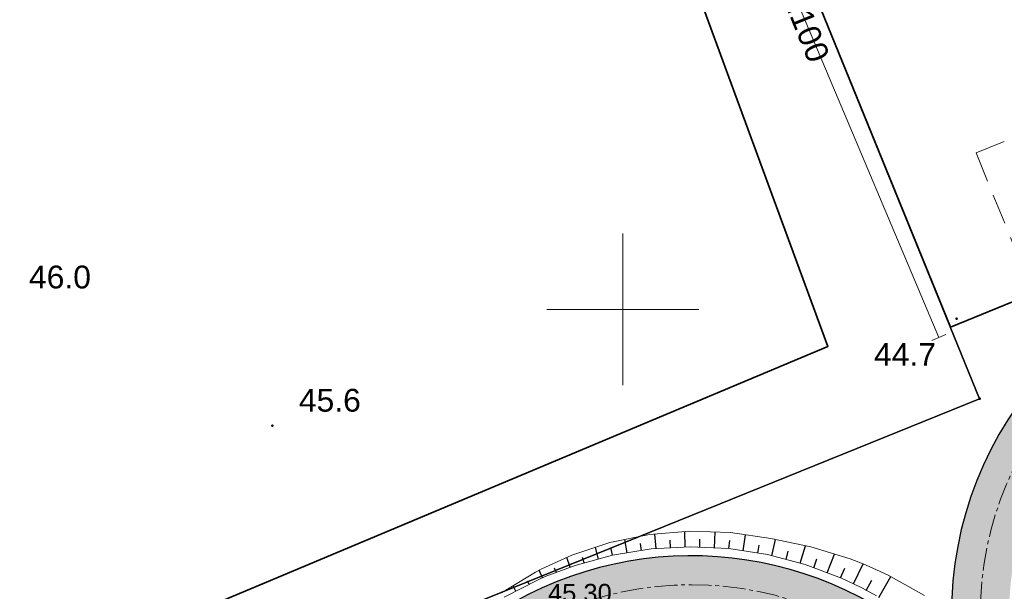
# Model space of a CAD drawing. Header units: metres. Extents: x 0 to 5465380, y 0 to 5925815.
# Tile 60 of 141: x 5463880 to 5463913, y 5925591 to 5925610. Entities that reach past the tile are written whole.
import ezdxf
from ezdxf.enums import TextEntityAlignment as Align

# ---------------------------------------------------------------- set-up
doc = ezdxf.new("R2010")
doc.units = ezdxf.units.M
for name, pattern in [('CENTER2', [1.125, 0.75, -0.125, 0.125, -0.125]), ('PRZER1-1', [2, 1, -1]), ('PRZER2-1', [3, 2, -1]), ('PRZER3-1', [4, 3, -1])]:
    doc.linetypes.add(name, pattern=pattern)
for name, color, linetype, lineweight in [('! DB - Nawierzchnia zjazdów', 6, 'Continuous', 30), ('$DR - obrzeże 8x30', 34, 'Continuous', 30), ('$DR - osie ścieżek', 7, 'CENTER2', 15), ('$DR - wyp. chodnik', 44, 'Continuous', 5), ('$DR - zał. droga', 7, 'Continuous', 13), ('$DR - zał. mapa', 250, 'Continuous', 0)]:
    doc.layers.add(name, color=color, linetype=linetype, lineweight=lineweight)
for name, color, linetype in [('$DR - wymiary', 7, 'Continuous'), ('AecObjExplode_rys 1_Vport_D5A', 7, 'Continuous'), ('AecObjExplode_rys 3_Vport_DDD', 7, 'Continuous'), ('AecObjExplode_rys 4_Vport_E22', 7, 'Continuous'), ('C-DROGI-KORYTARZE', 7, 'Continuous'), ('C-DROGI-SYTUACJA-ETYKIETY', 7, 'Continuous')]:
    doc.layers.add(name, color=color, linetype=linetype)
for name, color, linetype, lineweight, true_color in [('CC_Beton', 7, 'PRZER2-1', 18, 0x0a0909), ('CC_Kanalizacja', 7, 'Continuous', 18, 0x803300), ('CC_Ogrodzenie', 7, 'FENCELINE12', 35, 0x0a0909), ('CC_Punkt wysokościowy', 7, 'Continuous', 18, 0x0a0909), ('EGBD03', 7, 'Continuous', 18, 0x008000), ('EGBK02', 7, 'PRZER3-1', 18, 0x008000), ('EGBP04', 7, 'Continuous', 18, 0x008000), ('EGBU01', 7, 'PRZER1-1', 18, 0x008000)]:
    doc.layers.add(name, color=color, linetype=linetype, lineweight=lineweight, true_color=true_color)
doc.styles.add('Arial', font='arial.ttf')
doc.styles.add('ARIAL 2', font='ARIALN.TTF')
doc.styles.get("Standard").update_dxf_attribs({"font": 'arial.ttf'})
doc.linetypes.add('FENCELINE12', pattern='A,15,-0.1,[133,ltypeshp.shx,S=0.35,R=0,X=-0.35,Y=0],-0.1,1', length=16.2)
doc.dimstyles.new('LINIOWY', dxfattribs={"dimtxt": 0.7, "dimasz": 0.3, "dimexe": 0.3, "dimexo": 0, "dimgap": 0.2, "dimtad": 1, "dimzin": 9, "dimdsep": 46, "dimtxsty": 'ARIAL 2', "dimblk": 'OBLIQUE', "dimcen": 0, "dimdle": 0.2, "dimclrd": 7, "dimclre": 7, "dimclrt": 1, "dimadec": 0, "dimazin": 0, "dimtfac": 1, "dimtofl": 0, "dimtmove": 1, "dimatfit": 3, "dimldrblk": 'OBLIQUE', "dimfxl": 0.3, "dimfxlon": 1, "dimtolj": 1, "dimtzin": 1, "dimarcsym": 0})

# ---------------------------------------------------------------- blocks, each defined once
blk = doc.blocks.new('EPPGN')
blk.add_hatch(color=0).paths.add_polyline_path([(0, -0.09), (0.027812, -0.085595), (0.052901, -0.072812), (0.072812, -0.052901), (0.085595, -0.027812), (0.09, 0), (0.085595, 0.027812), (0.072812, 0.052901), (0.052901, 0.072812), (0.027812, 0.085595), (0, 0.09), (-0.027812, 0.085595), (-0.052901, 0.072812), (-0.072812, 0.052901), (-0.085595, 0.027812), (-0.09, 0), (-0.085595, -0.027812), (-0.072812, -0.052901), (-0.052901, -0.072812), (-0.027812, -0.085595)])
blk = doc.blocks.new('GK.6640.1913.2022 szara')
at = {"layer": 'CC_Punkt wysokościowy'}
for points in [[(5463911.02, 5925599.692, 1), (5463910.93, 5925599.692, 1)], [(5463888.514, 5925596.168, 1), (5463888.424, 5925596.168, 1)]]:
    blk.add_hatch(color=252, dxfattribs=at).paths.add_polyline_path(points)
at = {"color": 252, "lineweight": 35, "ltscale": 0.5}
blk.add_lwpolyline([(5463970.62, 5925449.332), (5463986.447, 5925481.891), (5463977.039, 5925579.473), (5463993.73, 5925594.437), (5463935.36, 5925657.844), (5463891.514, 5925640.248), (5463906.739, 5925598.778), (5463828.146, 5925565.769), (5463841.424, 5925534), (5463710.761, 5925479.846), (5463724.491, 5925454.847), (5463844.923, 5925511.51), (5463892.245, 5925407.652)], close=True, dxfattribs=at)
at = {"color": 252, "linetype": 'Continuous', "lineweight": 13, "flags": 128}
for points in [[(5463900, 5925597.5), (5463900, 5925602.5)], [(5463897.5, 5925600), (5463902.5, 5925600)]]:
    blk.add_lwpolyline(points, dxfattribs=at)
at = {"layer": 'CC_Beton', "color": 252, "ltscale": 0.5}
blk.add_lwpolyline([(5463911.615, 5925605.146), (5463915.448, 5925606.698), (5463917.015, 5925602.981), (5463913.12, 5925601.441), (5463911.615, 5925605.146)], dxfattribs=at)
at = {"layer": 'CC_Kanalizacja', "color": 252}
for points in [[(5463901.996, 5925619.006), (5463910.389, 5925599.074)], [(5463910.159, 5925598.976), (5463910.619, 5925599.171)]]:
    blk.add_lwpolyline(points, dxfattribs=at)
at = {"layer": 'CC_Ogrodzenie', "color": 252, "ltscale": 0.5}
blk.add_lwpolyline([(5463943.971, 5925612.993), (5463910.773, 5925599.411), (5463902.461, 5925619.832), (5463913.419, 5925624.823), (5463912.083, 5925628.161), (5463917.319, 5925630.513), (5463925.108, 5925613.151), (5463941.081, 5925620.082), (5463943.971, 5925612.993)], dxfattribs=at)
at = {"layer": 'EGBD03', "color": 52, "linetype": 'Continuous', "lineweight": 30}
blk.add_lwpolyline([(5463976.53, 5925486.659), (5463970.344, 5925578.524), (5463983.032, 5925590.042), (5463928.32, 5925650.72), (5463927.256, 5925651.9), (5463894.766, 5925638.737), (5463911.73, 5925597.06), (5463843.77, 5925569.527), (5463856.962, 5925537.116), (5463925.884, 5925562.287), (5463928.865, 5925568.698), (5463933.562, 5925570.413), (5463940.422, 5925551.628), (5463935.726, 5925549.913), (5463929.655, 5925553.021), (5463860.732, 5925527.855), (5463901.732, 5925427.127), (5463960.738, 5925457.702)], close=True, dxfattribs=at)
blk.add_lwpolyline([(5463835.255, 5925590.447), (5463843.77, 5925569.527), (5463911.73, 5925597.06), (5463894.766, 5925638.737)], dxfattribs=at)
at = {"layer": 'EGBK02', "color": 252, "linetype": 'PRZER3-1', "lineweight": 18, "ltscale": 0.5}
blk.add_lwpolyline([(5463856.962, 5925537.116), (5463860.732, 5925527.855), (5463899.34, 5925515.62), (5463908.85, 5925504.3), (5463937.87, 5925497.24), (5463946.13, 5925487.11), (5463947.1, 5925482.79), (5463950.95, 5925472.07), (5463950.99, 5925465.56), (5463952.34, 5925458.74), (5463949.58, 5925451.92), (5463960.738, 5925457.702), (5463976.53, 5925486.659), (5463970.344, 5925578.524), (5463983.032, 5925590.042), (5463928.32, 5925650.72), (5463927.256, 5925651.9), (5463894.766, 5925638.737), (5463911.73, 5925597.06), (5463843.77, 5925569.527)], close=True, dxfattribs=at)
blk.add_lwpolyline([(5463949.58, 5925451.92), (5463952.34, 5925458.74), (5463950.99, 5925465.56), (5463950.95, 5925472.07), (5463947.1, 5925482.79), (5463946.13, 5925487.11), (5463937.87, 5925497.24), (5463908.85, 5925504.3), (5463899.34, 5925515.62), (5463860.732, 5925527.855), (5463856.962, 5925537.116), (5463843.77, 5925569.527), (5463911.73, 5925597.06), (5463894.766, 5925638.737), (5463873.872, 5925630.272)], dxfattribs=at)
at = {"layer": 'EGBU01', "color": 252, "linetype": 'PRZER1-1', "ltscale": 0.5}
blk.add_lwpolyline([(5463856.962, 5925537.116), (5463860.732, 5925527.855), (5463899.34, 5925515.62), (5463908.85, 5925504.3), (5463937.87, 5925497.24), (5463946.13, 5925487.11), (5463947.1, 5925482.79), (5463950.95, 5925472.07), (5463950.99, 5925465.56), (5463952.34, 5925458.74), (5463949.58, 5925451.92), (5463960.738, 5925457.702), (5463976.53, 5925486.659), (5463970.344, 5925578.524), (5463983.032, 5925590.042), (5463928.32, 5925650.72), (5463927.256, 5925651.9), (5463894.766, 5925638.737), (5463911.73, 5925597.06), (5463843.77, 5925569.527)], close=True, dxfattribs=at)
blk.add_lwpolyline([(5463860.732, 5925527.855), (5463856.962, 5925537.116), (5463843.77, 5925569.527), (5463911.73, 5925597.06), (5463894.766, 5925638.737), (5463873.872, 5925630.272)], dxfattribs=at)
at = {"layer": 'EGBP04', "color": 252, "lineweight": 18, "xscale": 0.5, "yscale": 0.5}
blk.add_blockref('EPPGN', (5463911.73, 5925597.06), dxfattribs=at)
at = {"layer": 'CC_Kanalizacja', "color": 252, "lineweight": 0, "style": 'Arial'}
blk.add_text('kd100', height=0.75, rotation=292.0627, dxfattribs=at).set_placement((5463905.952, 5925609.523), align=Align.MIDDLE)
at = {"layer": 'CC_Punkt wysokościowy', "color": 252, "lineweight": 0, "style": 'Arial'}
for s, p in [('46.0', (5463880.462, 5925600.689)), ('44.7', (5463908.258, 5925598.141)), ('45.6', (5463889.339, 5925596.633))]:
    blk.add_text(s, height=0.75, dxfattribs=at).set_placement(p)
blk = doc.blocks.new('Rys. 2. Plan sytuacyjny Cynamonowa')
at = {"layer": '! DB - Nawierzchnia zjazdów', "lineweight": 9, "true_color": 0x5994a6}
h = blk.add_hatch(dxfattribs=at)
h.set_pattern_fill('ANSI37', color=135, scale=0.15, angle=26)
h.set_pattern_definition([(71, (0, 0), (-0.45030322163, 0.15505183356), []), (161, (0, 0), (-0.15505183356, -0.45030322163), [])])
edge = h.paths.add_edge_path()
edge.add_line((5463812.143, 5925608.65), (5463827.843, 5925615.171))
edge.add_arc((5463830.144, 5925609.63), 6, 112.5554, 202.1104)
edge.add_line((5463824.586, 5925607.372), (5463896.975, 5925429.191))
edge.add_arc((5463902.534, 5925431.449), 6, 202.1104, 297.3667)
edge.add_line((5463905.292, 5925426.121), (5463890.131, 5925418.273))
edge.add_arc((5463887.373, 5925423.602), 6, 297.3667, 382.1104)
edge.add_line((5463892.931, 5925425.86), (5463820.003, 5925605.367))
edge.add_arc((5463814.444, 5925603.109), 6, 22.1104, 112.5569)
blk = doc.blocks.new('*D138')
at = {"layer": '$DR - wymiary', "color": 7, "lineweight": -2, "transparency": 16777216}
blk.add_line((5463958.724, 5925585.382), (5463958.724, 5925592.131), dxfattribs=at)
at = {"layer": 'Defpoints', "color": 0, "transparency": 16777216}
for p in [(5463958.724, 5925587.769), (5463958.724, 5925585.382), (0, 0)]:
    blk.add_point(p, dxfattribs=at)
at = {"layer": '$DR - wymiary', "color": 1, "transparency": 16777216, "insert": (5463958.166, 5925590.05), "char_height": 0.7, "attachment_point": 5, "rotation": 90, "style": 'ARIAL 2'}
blk.add_mtext('\\A1;5463958.72', dxfattribs=at)
blk = doc.blocks.new('_OBLIQUE')
at = {"color": 0, "linetype": 'ByBlock'}
blk.add_line((-0.5, -0.5), (0.5, 0.5), dxfattribs=at)
blk = doc.blocks.new('*D139')
at = {"layer": '$DR - wymiary', "color": 7, "lineweight": -2, "transparency": 16777216}
blk.add_line((5463922.753, 5925589.968), (5463916.372, 5925589.968), dxfattribs=at)
at = {"layer": 'Defpoints', "color": 0, "transparency": 16777216}
for p in [(5463920.738, 5925589.968), (5463922.753, 5925589.968), (0, 0)]:
    blk.add_point(p, dxfattribs=at)
at = {"layer": '$DR - wymiary', "color": 1, "transparency": 16777216, "insert": (5463918.455, 5925590.526), "char_height": 0.7, "attachment_point": 5, "style": 'ARIAL 2'}
blk.add_mtext('\\A1;5925589.97', dxfattribs=at)
blk = doc.blocks.new('AecObjExplode_rys 1_Vport_D5A')
at = {"layer": 'C-DROGI-KORYTARZE', "color": 92, "linetype": 'Continuous', "lineweight": 9}
for p, q in [((5463900.875, 5925592.59), (5463902.205, 5925592.703)), ((5463902.205, 5925592.703), (5463903.541, 5925592.657)), ((5463903.541, 5925592.657), (5463904.864, 5925592.453)), ((5463898.315, 5925591.906), (5463899.572, 5925592.322)), ((5463899.572, 5925592.322), (5463900.875, 5925592.59)), ((5463904.864, 5925592.453), (5463906.181, 5925592.185)), ((5463899.661, 5925591.91), (5463900.927, 5925592.116)), ((5463900.927, 5925592.116), (5463902.207, 5925592.187)), ((5463902.207, 5925592.187), (5463903.487, 5925592.125)), ((5463903.487, 5925592.125), (5463904.755, 5925591.929)), ((5463906.181, 5925592.185), (5463907.476, 5925591.788)), ((5463897.334, 5925591.463), (5463898.315, 5925591.906)), ((5463898.424, 5925591.574), (5463899.661, 5925591.91)), ((5463904.755, 5925591.929), (5463905.994, 5925591.602)), ((5463907.476, 5925591.788), (5463907.896, 5925591.625)), ((5463896.005, 5925590.668), (5463897.12, 5925591.351)), ((5463897.12, 5925591.351), (5463897.334, 5925591.463)), ((5463897.444, 5925591.204), (5463898.424, 5925591.574)), ((5463905.994, 5925591.602), (5463907.193, 5925591.147)), ((5463907.896, 5925591.625), (5463908.223, 5925591.486)), ((5463908.223, 5925591.486), (5463908.727, 5925591.25)), ((5463896.088, 5925590.524), (5463897.229, 5925591.11)), ((5463897.229, 5925591.11), (5463897.444, 5925591.204)), ((5463907.193, 5925591.147), (5463907.579, 5925590.969)), ((5463908.727, 5925591.25), (5463909.923, 5925590.579)), ((5463907.579, 5925590.969), (5463907.879, 5925590.819)), ((5463907.879, 5925590.819), (5463908.337, 5925590.569))]:
    blk.add_line(p, q, dxfattribs=at)
at = {"layer": 'C-DROGI-KORYTARZE', "color": 92, "linetype": 'Continuous', "lineweight": -3}
for p, q in [((5463902.048, 5925592.178, 45.258), (5463902.039, 5925592.689, 45.002)), ((5463903.006, 5925592.148, 45.244), (5463903.038, 5925592.674, 44.981)), ((5463900.137, 5925591.987, 45.283), (5463900.061, 5925592.422, 45.062)), ((5463901.089, 5925592.125, 45.271), (5463901.043, 5925592.604, 45.03)), ((5463901.569, 5925592.152, 45.264), (5463901.555, 5925592.399, 45.14)), ((5463902.527, 5925592.172, 45.251), (5463902.533, 5925592.432, 45.121)), ((5463903.484, 5925592.125, 45.238), (5463903.511, 5925592.391, 45.104)), ((5463903.958, 5925592.052, 45.231), (5463904.032, 5925592.581, 44.963)), ((5463904.901, 5925591.89, 45.217), (5463905.019, 5925592.421, 44.945)), ((5463899.194, 5925591.783, 45.296), (5463899.096, 5925592.164, 45.099)), ((5463899.66, 5925591.91, 45.29), (5463899.615, 5925592.116, 45.184)), ((5463900.612, 5925592.065, 45.277), (5463900.581, 5925592.294, 45.161)), ((5463904.431, 5925591.979, 45.224), (5463904.479, 5925592.242, 45.09)), ((5463905.364, 5925591.768, 45.21), (5463905.436, 5925592.045, 45.067)), ((5463905.824, 5925591.647, 45.203), (5463905.999, 5925592.222, 44.902)), ((5463898.264, 5925591.513, 45.308), (5463898.153, 5925591.833, 45.139)), ((5463898.727, 5925591.656, 45.302), (5463898.674, 5925591.832, 45.21)), ((5463906.274, 5925591.496, 45.196), (5463906.378, 5925591.794, 45.038)), ((5463906.717, 5925591.328, 45.189), (5463906.96, 5925591.947, 44.856)), ((5463897.354, 5925591.165, 45.32), (5463897.245, 5925591.416, 45.183)), ((5463897.809, 5925591.342, 45.314), (5463897.753, 5925591.485, 45.237)), ((5463907.158, 5925591.16, 45.182), (5463907.298, 5925591.48, 45.007)), ((5463907.587, 5925590.965, 45.175), (5463907.905, 5925591.622, 44.81)), ((5463896.917, 5925590.95, 45.326), (5463896.865, 5925591.057, 45.266)), ((5463908.005, 5925590.75, 45.167), (5463908.184, 5925591.085, 44.977)), ((5463908.414, 5925590.52, 45.161), (5463908.812, 5925591.202, 44.765)), ((5463896.481, 5925590.726, 45.331), (5463896.387, 5925590.902, 45.232))]:
    blk.add_line(p, q, dxfattribs=at)
blk = doc.blocks.new('AecObjExplode_rys 4_Vport_E22')
at = {"layer": 'C-DROGI-KORYTARZE', "color": 92, "linetype": 'Continuous', "lineweight": 9}
for p, q in [((5463900.875, 5925592.59), (5463902.205, 5925592.703)), ((5463902.205, 5925592.703), (5463903.541, 5925592.657)), ((5463903.541, 5925592.657), (5463904.864, 5925592.453)), ((5463898.315, 5925591.906), (5463899.572, 5925592.322)), ((5463899.572, 5925592.322), (5463900.875, 5925592.59)), ((5463904.864, 5925592.453), (5463906.181, 5925592.185)), ((5463899.661, 5925591.91), (5463900.927, 5925592.116)), ((5463900.927, 5925592.116), (5463902.207, 5925592.187)), ((5463902.207, 5925592.187), (5463903.487, 5925592.125)), ((5463903.487, 5925592.125), (5463904.755, 5925591.929)), ((5463906.181, 5925592.185), (5463907.476, 5925591.788)), ((5463897.334, 5925591.463), (5463898.315, 5925591.906)), ((5463898.424, 5925591.574), (5463899.661, 5925591.91)), ((5463904.755, 5925591.929), (5463905.994, 5925591.602)), ((5463907.476, 5925591.788), (5463907.896, 5925591.625)), ((5463896.005, 5925590.668), (5463897.12, 5925591.351)), ((5463897.12, 5925591.351), (5463897.334, 5925591.463)), ((5463897.444, 5925591.204), (5463898.424, 5925591.574)), ((5463905.994, 5925591.602), (5463907.193, 5925591.147)), ((5463907.896, 5925591.625), (5463908.223, 5925591.486)), ((5463908.223, 5925591.486), (5463908.727, 5925591.25)), ((5463896.088, 5925590.524), (5463897.229, 5925591.11)), ((5463897.229, 5925591.11), (5463897.444, 5925591.204)), ((5463907.193, 5925591.147), (5463907.579, 5925590.969)), ((5463908.727, 5925591.25), (5463909.923, 5925590.579)), ((5463907.579, 5925590.969), (5463907.879, 5925590.819)), ((5463907.879, 5925590.819), (5463908.337, 5925590.569))]:
    blk.add_line(p, q, dxfattribs=at)
at = {"layer": 'C-DROGI-KORYTARZE', "color": 92, "linetype": 'Continuous', "lineweight": -3}
for p, q in [((5463902.048, 5925592.178, 45.258), (5463902.039, 5925592.689, 45.002)), ((5463903.006, 5925592.148, 45.244), (5463903.038, 5925592.674, 44.981)), ((5463900.137, 5925591.987, 45.283), (5463900.061, 5925592.422, 45.062)), ((5463901.089, 5925592.125, 45.271), (5463901.043, 5925592.604, 45.03)), ((5463901.569, 5925592.152, 45.264), (5463901.555, 5925592.399, 45.14)), ((5463902.527, 5925592.172, 45.251), (5463902.533, 5925592.432, 45.121)), ((5463903.484, 5925592.125, 45.238), (5463903.511, 5925592.391, 45.104)), ((5463903.958, 5925592.052, 45.231), (5463904.032, 5925592.581, 44.963)), ((5463904.901, 5925591.89, 45.217), (5463905.019, 5925592.421, 44.945)), ((5463899.194, 5925591.783, 45.296), (5463899.096, 5925592.164, 45.099)), ((5463899.66, 5925591.91, 45.29), (5463899.615, 5925592.116, 45.184)), ((5463900.612, 5925592.065, 45.277), (5463900.581, 5925592.294, 45.161)), ((5463904.431, 5925591.979, 45.224), (5463904.479, 5925592.242, 45.09)), ((5463905.364, 5925591.768, 45.21), (5463905.436, 5925592.045, 45.067)), ((5463905.824, 5925591.647, 45.203), (5463905.999, 5925592.222, 44.902)), ((5463898.264, 5925591.513, 45.308), (5463898.153, 5925591.833, 45.139)), ((5463898.727, 5925591.656, 45.302), (5463898.674, 5925591.832, 45.21)), ((5463906.274, 5925591.496, 45.196), (5463906.378, 5925591.794, 45.038)), ((5463906.717, 5925591.328, 45.189), (5463906.96, 5925591.947, 44.856)), ((5463897.354, 5925591.165, 45.32), (5463897.245, 5925591.416, 45.183)), ((5463897.809, 5925591.342, 45.314), (5463897.753, 5925591.485, 45.237)), ((5463907.158, 5925591.16, 45.182), (5463907.298, 5925591.48, 45.007)), ((5463907.587, 5925590.965, 45.175), (5463907.905, 5925591.622, 44.81)), ((5463896.917, 5925590.95, 45.326), (5463896.865, 5925591.057, 45.266)), ((5463908.005, 5925590.75, 45.167), (5463908.184, 5925591.085, 44.977)), ((5463908.414, 5925590.52, 45.161), (5463908.812, 5925591.202, 44.765)), ((5463896.481, 5925590.726, 45.331), (5463896.387, 5925590.902, 45.232))]:
    blk.add_line(p, q, dxfattribs=at)
blk = doc.blocks.new('AecObjExplode_rys 3_Vport_DDD')
at = {"layer": 'C-DROGI-KORYTARZE', "color": 92, "linetype": 'Continuous', "lineweight": 9}
for p, q in [((5463900.875, 5925592.59), (5463902.205, 5925592.703)), ((5463902.205, 5925592.703), (5463903.541, 5925592.657)), ((5463903.541, 5925592.657), (5463904.864, 5925592.453)), ((5463898.315, 5925591.906), (5463899.572, 5925592.322)), ((5463899.572, 5925592.322), (5463900.875, 5925592.59)), ((5463904.864, 5925592.453), (5463906.181, 5925592.185)), ((5463899.661, 5925591.91), (5463900.927, 5925592.116)), ((5463900.927, 5925592.116), (5463902.207, 5925592.187)), ((5463902.207, 5925592.187), (5463903.487, 5925592.125)), ((5463903.487, 5925592.125), (5463904.755, 5925591.929)), ((5463906.181, 5925592.185), (5463907.476, 5925591.788)), ((5463897.334, 5925591.463), (5463898.315, 5925591.906)), ((5463898.424, 5925591.574), (5463899.661, 5925591.91)), ((5463904.755, 5925591.929), (5463905.994, 5925591.602)), ((5463907.476, 5925591.788), (5463907.896, 5925591.625)), ((5463896.005, 5925590.668), (5463897.12, 5925591.351)), ((5463897.12, 5925591.351), (5463897.334, 5925591.463)), ((5463897.444, 5925591.204), (5463898.424, 5925591.574)), ((5463905.994, 5925591.602), (5463907.193, 5925591.147)), ((5463907.896, 5925591.625), (5463908.223, 5925591.486)), ((5463908.223, 5925591.486), (5463908.727, 5925591.25)), ((5463896.088, 5925590.524), (5463897.229, 5925591.11)), ((5463897.229, 5925591.11), (5463897.444, 5925591.204)), ((5463907.193, 5925591.147), (5463907.579, 5925590.969)), ((5463908.727, 5925591.25), (5463909.923, 5925590.579)), ((5463907.579, 5925590.969), (5463907.879, 5925590.819)), ((5463907.879, 5925590.819), (5463908.337, 5925590.569))]:
    blk.add_line(p, q, dxfattribs=at)
at = {"layer": 'C-DROGI-KORYTARZE', "color": 92, "linetype": 'Continuous', "lineweight": -3}
for p, q in [((5463902.048, 5925592.178, 45.258), (5463902.039, 5925592.689, 45.002)), ((5463903.006, 5925592.148, 45.244), (5463903.038, 5925592.674, 44.981)), ((5463900.137, 5925591.987, 45.283), (5463900.061, 5925592.422, 45.062)), ((5463901.089, 5925592.125, 45.271), (5463901.043, 5925592.604, 45.03)), ((5463901.569, 5925592.152, 45.264), (5463901.555, 5925592.399, 45.14)), ((5463902.527, 5925592.172, 45.251), (5463902.533, 5925592.432, 45.121)), ((5463903.484, 5925592.125, 45.238), (5463903.511, 5925592.391, 45.104)), ((5463903.958, 5925592.052, 45.231), (5463904.032, 5925592.581, 44.963)), ((5463904.901, 5925591.89, 45.217), (5463905.019, 5925592.421, 44.945)), ((5463899.194, 5925591.783, 45.296), (5463899.096, 5925592.164, 45.099)), ((5463899.66, 5925591.91, 45.29), (5463899.615, 5925592.116, 45.184)), ((5463900.612, 5925592.065, 45.277), (5463900.581, 5925592.294, 45.161)), ((5463904.431, 5925591.979, 45.224), (5463904.479, 5925592.242, 45.09)), ((5463905.364, 5925591.768, 45.21), (5463905.436, 5925592.045, 45.067)), ((5463905.824, 5925591.647, 45.203), (5463905.999, 5925592.222, 44.902)), ((5463898.264, 5925591.513, 45.308), (5463898.153, 5925591.833, 45.139)), ((5463898.727, 5925591.656, 45.302), (5463898.674, 5925591.832, 45.21)), ((5463906.274, 5925591.496, 45.196), (5463906.378, 5925591.794, 45.038)), ((5463906.717, 5925591.328, 45.189), (5463906.96, 5925591.947, 44.856)), ((5463897.354, 5925591.165, 45.32), (5463897.245, 5925591.416, 45.183)), ((5463897.809, 5925591.342, 45.314), (5463897.753, 5925591.485, 45.237)), ((5463907.158, 5925591.16, 45.182), (5463907.298, 5925591.48, 45.007)), ((5463907.587, 5925590.965, 45.175), (5463907.905, 5925591.622, 44.81)), ((5463896.917, 5925590.95, 45.326), (5463896.865, 5925591.057, 45.266)), ((5463908.005, 5925590.75, 45.167), (5463908.184, 5925591.085, 44.977)), ((5463908.414, 5925590.52, 45.161), (5463908.812, 5925591.202, 44.765)), ((5463896.481, 5925590.726, 45.331), (5463896.387, 5925590.902, 45.232))]:
    blk.add_line(p, q, dxfattribs=at)

msp = doc.modelspace()

# ---------------------------------------------------------------- hatches: boundary and pattern name
at = {"layer": '$DR - wyp. chodnik'}
h = msp.add_hatch(dxfattribs=at)
h.set_pattern_fill('AR-SAND', color=256, scale=0.01)
h.set_pattern_definition([(37.5, (500, 0), (-0.01600031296, 0.48941323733), [0, -0.38608, 0, -0.4318, 0, -0.41275]), (7.5, (500, 0), (0.44952328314, 0.71682510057), [0, -0.20828, 0, -0.34798, 0, -0.13335]), (327.5, (499.6876, 0), (0.790992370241, 0.001437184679), [0, -0.127, 0, -0.4572, 0, -0.5969]), (317.5, (499.6876, 0), (0.76355645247, 0.22292932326), [0, -0.0635, 0, -0.29972, 0, -0.3429])])
h.paths.add_polyline_path([(5463958.811, 5925573.433, 1.284126), (5463952.971, 5925595.856), (5463945.622, 5925613.63), (5463944.143, 5925613.018), (5463946.37, 5925607.633, 0.194771), (5463934.37, 5925592.77, 0.959366), (5463910.944, 5925588.139, 1.531072), (5463902.406, 5925567.988), (5463893.559, 5925564.306, 0.384254), (5463887.764, 5925552.083), (5463862.231, 5925541.456), (5463863.153, 5925539.241), (5463888.637, 5925549.847), (5463903.669, 5925513.728), (5463903.08, 5925513.225), (5463904.38, 5925511.705), (5463904.595, 5925511.889), (5463910.657, 5925504.009), (5463924.399, 5925502.717), (5463924.162, 5925500.211), (5463926.552, 5925499.986), (5463926.788, 5925502.493), (5463940.548, 5925501.199), (5463939.758, 5925492.8), (5463941.75, 5925492.612), (5463945.889, 5925536.637, 1.642027), (5463958.177, 5925553.955)])
h.paths.add_polyline_path([(5463914.368, 5925570.584, -0.565703), (5463929.546, 5925559.395), (5463926.129, 5925523.186), (5463905.587, 5925514.846), (5463890.146, 5925551.946, -0.414214), (5463894.404, 5925562.275)], flags=16)
h.paths.add_polyline_path([(5463892.202, 5925579.937, -1), (5463912.302, 5925579.937, -1)], flags=16)
h.paths.add_polyline_path([(5463910.621, 5925571.408, 0.241691), (5463914.061, 5925581.767, 0.332), (5463928.141, 5925579.302), (5463928.394, 5925578.805)], flags=16)
h.paths.add_polyline_path([(5463921.709, 5925573.639), (5463929.394, 5925576.838), (5463944.809, 5925546.509), (5463940.735, 5925503.19), (5463926.976, 5925504.484), (5463932.165, 5925559.475, 0.382129)], flags=16)
h.paths.add_polyline_path([(5463912.703, 5925589.968, -1), (5463932.803, 5925589.968, -1)], flags=16)
h.paths.add_polyline_path([(5463929.85, 5925580.354, 0.111618), (5463933.295, 5925584.342, 0.375671), (5463956.374, 5925560.041), (5463956.18, 5925554.068, 0.258572), (5463946.204, 5925548.178)], flags=16)
h.paths.add_polyline_path([(5463947.101, 5925605.865), (5463951.602, 5925594.979, 0.663307), (5463956.814, 5925573.586), (5463956.436, 5925561.944, -0.732242)], flags=16)
h.paths.add_polyline_path([(5463948.674, 5925585.382, -1), (5463968.774, 5925585.382, -1)], flags=16)
h.paths.add_polyline_path([(5463956.118, 5925552.165), (5463955.923, 5925546.165, 8.05786), (5463957.918, 5925545.968), (5463958.115, 5925552.043, -20.041857)], flags=16)
h.paths.add_polyline_path([(5463926.126, 5925521.027), (5463924.587, 5925504.708), (5463911.711, 5925505.919), (5463906.286, 5925512.971)], flags=16)

# ---------------------------------------------------------------- linework, layer by layer
at = {"layer": '$DR - obrzeże 8x30', "flags": 128}
msp.add_lwpolyline([(5463944.143, 5925613.018), (5463946.37, 5925607.633, 0.194771), (5463934.37, 5925592.77, 0.959366), (5463910.944, 5925588.139, 1.531072), (5463902.406, 5925567.988), (5463893.559, 5925564.306, 0.384254), (5463887.764, 5925552.083), (5463852.927, 5925537.584)], format="xyb", dxfattribs=at)
at = {"layer": '$DR - osie ścieżek'}
for centre in [(5463922.753, 5925589.968), (5463902.252, 5925579.937)]:
    msp.add_circle(centre, 11, dxfattribs=at)

# ---------------------------------------------------------------- block references
at = {"layer": '$DR - zał. droga'}
msp.add_blockref('Rys. 2. Plan sytuacyjny Cynamonowa', (0, 0), dxfattribs=at)
at = {"layer": '$DR - zał. mapa'}
msp.add_blockref('GK.6640.1913.2022 szara', (0, 0), dxfattribs=at)
at = {"layer": 'AecObjExplode_rys 1_Vport_D5A'}
msp.add_blockref('AecObjExplode_rys 1_Vport_D5A', (0, 0), dxfattribs=at)
at = {"layer": 'AecObjExplode_rys 3_Vport_DDD'}
msp.add_blockref('AecObjExplode_rys 3_Vport_DDD', (0, 0), dxfattribs=at)
at = {"layer": 'AecObjExplode_rys 4_Vport_E22'}
msp.add_blockref('AecObjExplode_rys 4_Vport_E22', (0, 0), dxfattribs=at)

# ---------------------------------------------------------------- texts
at = {"layer": 'C-DROGI-SYTUACJA-ETYKIETY', "color": 1, "linetype": 'Continuous', "lineweight": -3, "insert": (5463897.534, 5925590.356), "char_height": 0.6, "attachment_point": 7}
msp.add_mtext('45.30', dxfattribs=at)

# ---------------------------------------------------------------- dimensions: what is measured, and where the dimension line sits
at = {"layer": '$DR - wymiary'}
for feature_location, offset, dtype, picture, middle in [((5463958.723835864, 5925585.382389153), (0, 2.386563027), 1, '*D138', (5463958.166434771, 5925590.050091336)), ((5463922.752579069, 5925589.968201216), (-2.014375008, 0), 0, '*D139', (5463918.454916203, 5925590.525602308))]:
    dim = msp.add_ordinate_dim(feature_location=feature_location, offset=offset, dtype=dtype, origin=(0, 0), dimstyle='LINIOWY', override={"dimfxlon": 0}, dxfattribs=at)
    dim.commit()
    dim.dimension.update_dxf_attribs({"geometry": picture, "text_midpoint": middle})

doc.saveas('drawing.dxf')
